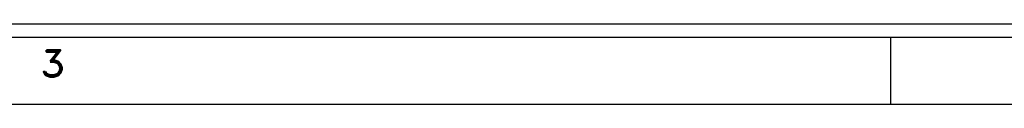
# Model space of a CAD drawing. Extents: x -65 to -29, y -70.1 to -47.
# Tile 37 of 57: x -44.53 to -40.843, y -70.055 to -69.755. Entities that reach past the tile are written whole.
import ezdxf
from ezdxf.enums import TextEntityAlignment as Align

# ---------------------------------------------------------------- set-up
doc = ezdxf.new("R2010")
doc.units = 0
doc.header["$MEASUREMENT"] = 0
doc.layers.add('PLOTVIEW1', color=7, linetype='CONTINUOUS')
doc.styles.add('VERO10-ROMAND', font='romand__.ttf')

msp = doc.modelspace()

# ---------------------------------------------------------------- linework, layer by layer
at = {"layer": 'PLOTVIEW1', "color": 97, "linetype": 'CONTINUOUS'}
for p, q in [((-64.269, -69.7549), (-30.269, -69.7549)), ((-64.269, -69.8049), (-30.269, -69.8049)), ((-41.269, -69.8049), (-41.269, -70.0549)), ((-64.269, -70.0549), (-30.269, -70.0549))]:
    msp.add_line(p, q, dxfattribs=at)

# ---------------------------------------------------------------- texts
at = {"layer": 'PLOTVIEW1', "color": 56, "linetype": 'CONTINUOUS', "style": 'VERO10-ROMAND', "width": 1.000721}
msp.add_text('3', height=0.1, dxfattribs=at).set_placement((-44.453, -69.9528), (-44.3589, -69.9528), align=Align.FIT)

doc.saveas('drawing.dxf')
